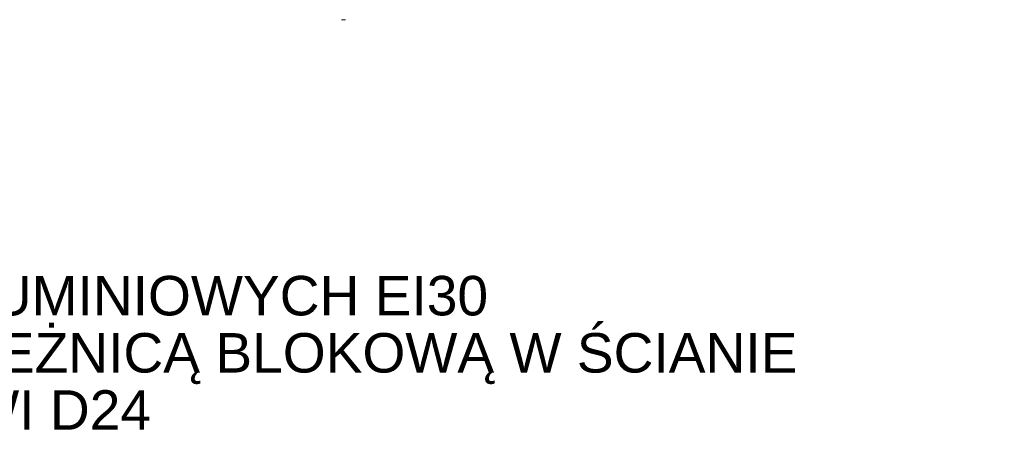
# Paper-space layout 'AD-02 DETAL MONTAŻU DRZWI' of a CAD drawing. Header units: millimetres. Extents: x 0 to 594, y 0 to 550.
# Tile 79 of 99: x 181 to 280, y 284 to 325. Entities that reach past the tile are written whole.
import ezdxf
from ezdxf.xclip import XClip

# ---------------------------------------------------------------- set-up
doc = ezdxf.new("R2010")
doc.units = ezdxf.units.MM
doc.header["$MEASUREMENT"] = 0
doc.header["$XCLIPFRAME"] = 0
doc.layers.add('0_Nr_pióra__249', color=7, linetype='Continuous', lineweight=5, true_color=0x191919)
doc.layers.add('A_stolarka_Nr_pióra__10', color=7, linetype='Continuous', lineweight=13, true_color=0x4b4b4b)
doc.styles.add('STYL_AUTOMATYCZNY_4', font='arial.ttf')

# ---------------------------------------------------------------- blocks, each defined once
blk = doc.blocks.new('Rysunek_1_1', base_point=(-46422.798, -26825.258))
at = {"layer": 'A_stolarka_Nr_pióra__10', "color": 251, "linetype": 'Continuous', "lineweight": 13, "ltscale": 0.2, "true_color": 0x4b4b4b, "flags": 128}
blk.add_lwpolyline([(213.519, 325.127), (213.119, 325.127)], dxfattribs=at)
at = {"layer": '0_Nr_pióra__249', "color": 250, "linetype": 'Continuous', "lineweight": 5, "true_color": 0x191919, "insert": (97.585, 283.541), "char_height": 4, "width": 185.08782, "attachment_point": 7, "line_spacing_factor": 0.868291, "style": 'STYL_AUTOMATYCZNY_4'}
blk.add_mtext('\\A1;{\\pql;\\fArial|b0|i0|c238|p0;\\W1.000000;DETAL OSADZENIA DRZWI ALUMINIOWYCH EI30 DWUSKRZYDŁOWYCH Z OŚCIEŻNICĄ BLOKOWĄ W ŚCIANIE SYSTEMOWEJ GK  - NP. DRZWI D24}', dxfattribs=at)

psp = doc.layouts.new('AD-02 DETAL MONTAŻU DRZWI')

# ---------------------------------------------------------------- block references
at = {"color": 37, "linetype": 'Continuous', "lineweight": 5, "true_color": 0x656532}
ref = psp.add_blockref('Rysunek_1_1', (-46422.798, -26825.258), dxfattribs=at)
XClip(ref).set_block_clipping_path([(39.90003743, 274.842170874), (528.4304887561, 524.007291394)])

doc.saveas('drawing.dxf')
